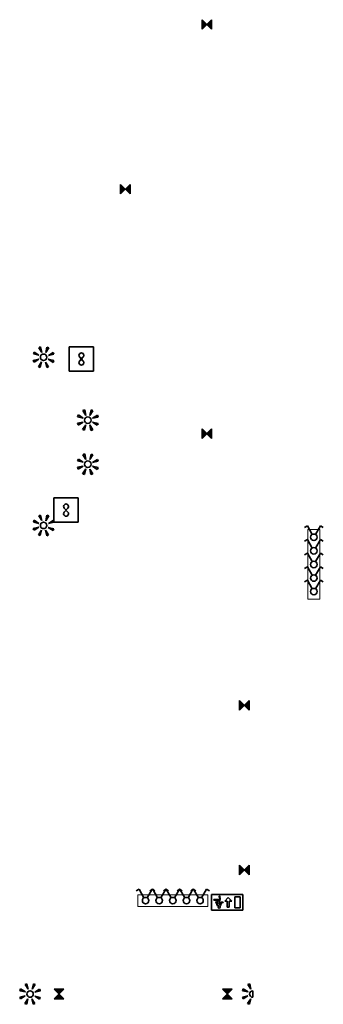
# Model space of a CAD drawing. Header units: millimetres. Extents: x 887765 to 1334942, y -180350 to -112594.
# Tile 8 of 9: x 1228597 to 1237525, y -173903 to -144909. Entities that reach past the tile are written whole.
import ezdxf

# ---------------------------------------------------------------- set-up
doc = ezdxf.new("R2010")
doc.units = ezdxf.units.MM
doc.header["$LTSCALE"] = 50
doc.linetypes.add('DASHED2', pattern=[9.525, 6.35, -3.175])
for name, color, linetype, lineweight in [('E-NO', 84, 'Continuous', 35), ('E-přístroje', 7, 'Continuous', 35), ('E-rámečky', 4, 'DASHED2', 13), ('E-spotřebiče', 7, 'Continuous', 35), ('E-vypínače', 7, 'Continuous', 35)]:
    doc.layers.add(name, color=color, linetype=linetype, lineweight=lineweight)

# ---------------------------------------------------------------- blocks, each defined once
blk = doc.blocks.new('Invertor NO')
at = {"linetype": 'ByBlock'}
h = blk.add_hatch(color=0, dxfattribs=at)
h.paths.add_polyline_path([(-70.71, -70.71), (0, 0), (-70.71, 70.71)])
h.paths.add_polyline_path([(70.710678, 70.710678), (0, 0), (70.710678, -70.710678)])
at = {"color": 0, "linetype": 'ByBlock'}
for p, q in [((-70.71, -70.71), (70.71, 70.71)), ((-70.71, -70.71), (-70.71, 70.71)), ((-70.71, 70.71), (70.71, -70.71)), ((70.71, 70.71), (70.71, -70.71))]:
    blk.add_line(p, q, dxfattribs=at)
blk = doc.blocks.new('NO šipka dolů')
at = {"color": 0, "linetype": 'ByBlock', "lineweight": -2}
for p, q in [((230, 115), (-230, 115)), ((-230, 115), (-230, -115)), ((-191, 80), (-191, -83)), ((-111, 80), (-191, 80)), ((-111, -83), (-111, 80)), ((-30, -18), (-30, 71)), ((-30, 71), (1, 71)), ((1, 71), (1, -18)), ((61, 5), (86, 9)), ((61, -3), (61, 5)), ((86, 9), (99, 45)), ((93, 0), (107, 37)), ((99, 45), (113, 54)), ((107, 37), (114, -7)), ((143, 52), (125, 54)), ((135, 33), (140, 33)), ((151, -32), (135, 33)), ((140, 33), (162, -14)), ((167, -7), (143, 52)), ((230, -115), (230, 115)), ((-230, -115), (230, -115)), ((-191, -83), (-111, -83)), ((-68, -18), (-30, -18)), ((-16, -70), (-68, -18)), ((37, -18), (-16, -70)), ((1, -18), (37, -18)), ((61, -3), (93, 0)), ((114, -7), (104, -45)), ((104, -45), (108, -94)), ((108, -94), (120, -93)), ((116, -53), (128, -13)), ((120, -93), (116, -53)), ((128, -13), (146, -45)), ((146, -45), (195, -42)), ((195, -30), (151, -32)), ((162, -14), (167, -7)), ((195, -42), (195, -30))]:
    blk.add_line(p, q, dxfattribs=at)
blk.add_arc((118, 69), 16.1, 293.2499, 251.9236, dxfattribs=at)
blk = doc.blocks.new('Ventilátor')
at = {"color": 0, "linetype": 'ByBlock', "ltscale": 10}
for p, q in [((0, 180), (360, 180)), ((0, -180), (0, 180)), ((360, 180), (360, -180)), ((153.17, -30), (206.84, 30)), ((153.17, 30), (206.84, -30)), ((360, -180), (0, -180))]:
    blk.add_line(p, q, dxfattribs=at)
for centre, radius, start, end in [((180, 54), 36.01, 318.197307, 221.813303), ((180, -54), 36, 138.186697, 41.802693)]:
    blk.add_arc(centre, radius, start, end, dxfattribs=at)
blk = doc.blocks.new('Pohybové čidlo 180')
h = blk.add_hatch(color=256)
h.dxf.hatch_style = 1
h.paths.add_polyline_path([(76, 139, 0.046068), (49, 150), (30, 69)])
h.paths.add_polyline_path([(152, 45, 0.046068), (141, 72), (70, 28)])
h.paths.add_polyline_path([(69, -30), (139, -76, 0.046068), (150, -49)])
h.paths.add_polyline_path([(28, -70), (45, -152, 0.046068), (72, -141)])
for p, q in [((30, 69), (49, 150)), ((0, 48), (0, -48)), ((30, 69), (76, 139)), ((70, 28), (141, 72)), ((70, 28), (152, 45)), ((28, -70), (72, -141)), ((28, -70), (45, -152)), ((69, -30), (150, -49)), ((69, -30), (139, -76))]:
    blk.add_line(p, q)
for start, end in [(61.4555, 72.006), (16.4555, 27.006), (286.4555, 297.006), (331.4555, 342.006)]:
    blk.add_arc((0, 0), 158, start, end)
at = {"color": 0, "linetype": 'ByBlock'}
blk.add_arc((0, 0), 48, 270, 90, dxfattribs=at)
blk = doc.blocks.new('Pohybové čidlo 360')
h = blk.add_hatch(color=256)
h.dxf.hatch_style = 1
h.paths.add_polyline_path([(76, 139, 0.046068), (49, 150), (30, 69)])
h.paths.add_polyline_path([(-45, 152, 0.046068), (-72, 141), (-28, 70)])
h.paths.add_polyline_path([(-69, 30), (-139, 76, 0.046068), (-150, 49)])
h.paths.add_polyline_path([(-152, -45, 0.046068), (-141, -72), (-70, -28)])
h.paths.add_polyline_path([(-30, -69), (-76, -139, 0.046068), (-49, -150)])
h.paths.add_polyline_path([(28, -70), (45, -152, 0.046068), (72, -141)])
h.paths.add_polyline_path([(139, -76, 0.046068), (150, -49), (69, -30)])
h.paths.add_polyline_path([(141, 72), (70, 28), (152, 45, 0.046068)])
for p, q in [((-28, 70), (-45, 152)), ((30, 69), (49, 150)), ((-69, 30), (-150, 49)), ((-69, 30), (-139, 76)), ((-28, 70), (-72, 141)), ((30, 69), (76, 139)), ((70, 28), (141, 72)), ((70, 28), (152, 45)), ((-70, -28), (-152, -45)), ((-70, -28), (-141, -72)), ((-30, -69), (-76, -139)), ((-30, -69), (-49, -150)), ((28, -70), (72, -141)), ((28, -70), (45, -152)), ((69, -30), (150, -49)), ((69, -30), (139, -76))]:
    blk.add_line(p, q)
at = {"color": 0, "linetype": 'ByBlock'}
blk.add_circle((0, 0), 48, dxfattribs=at)
for start, end in [(106.4555, 117.006), (61.4555, 72.006), (151.4555, 162.006), (16.4555, 27.006), (196.4555, 207.006), (241.4555, 252.006), (286.4555, 297.006), (331.4555, 342.006)]:
    blk.add_arc((0, 0), 158, start, end)
blk = doc.blocks.new('5 rámeček')
at = {"layer": 'E-rámečky', "color": 0, "ltscale": 10}
blk.add_lwpolyline([(512.5, -87.5), (512.5, 87.5), (-512.5, 87.5), (-512.5, -87.5)], close=True, dxfattribs=at)
blk = doc.blocks.new('Vypínač 5')
at = {"color": 0, "linetype": 'ByBlock'}
for p, q in [((-96, 166.28), (-137.57, 142.28)), ((-24, 41.57), (-96, 166.28)), ((24, 41.57), (96, 166.28)), ((96, 166.28), (137.57, 142.28))]:
    blk.add_line(p, q, dxfattribs=at)
blk.add_circle((0, 0), 48, dxfattribs=at)

msp = doc.modelspace()

# ---------------------------------------------------------------- block references
at = {"layer": 'E-NO', "xscale": 2, "yscale": 2, "zscale": 2}
for p in [(1234100, -145050), (1231700, -149900), (1234100, -157100), (1235200, -165100), (1235200, -169950)]:
    msp.add_blockref('Invertor NO', p, dxfattribs=at)
for name, p, rotation in [('NO šipka dolů', (1234700, -170900), 180), ('Invertor NO', (1229750, -173600), 90), ('Invertor NO', (1234700, -173600), 90)]:
    msp.add_blockref(name, p, dxfattribs=dict(at, rotation=rotation))
at = {"layer": 'E-přístroje', "xscale": 2, "yscale": 2, "zscale": 2}
for p in [(1229300, -154850), (1230600, -156700), (1230600, -158000), (1229300, -159800), (1228900, -173600)]:
    msp.add_blockref('Pohybové čidlo 360', p, dxfattribs=at)
at = {"layer": 'E-přístroje', "xscale": 2, "yscale": 2, "zscale": 2, "rotation": 180}
msp.add_blockref('Pohybové čidlo 180', (1235450, -173600), dxfattribs=at)
at = {"layer": 'E-rámečky', "xscale": 2, "yscale": 2, "zscale": 2, "rotation": 90}
msp.add_blockref('5 rámeček', (1237250, -160950), dxfattribs=at)
at = {"layer": 'E-rámečky', "xscale": 2, "yscale": 2, "zscale": 2}
msp.add_blockref('5 rámeček', (1233100, -170850), dxfattribs=at)
at = {"layer": 'E-spotřebiče', "xscale": 2, "yscale": 2, "zscale": 2}
for p in [(1230050, -154900), (1229600, -159350)]:
    msp.add_blockref('Ventilátor', p, dxfattribs=at)
at = {"layer": 'E-vypínače', "xscale": 2, "yscale": 2, "zscale": 2}
for p in [(1237250, -160150), (1237250, -160550), (1237250, -160950), (1237250, -161350), (1237250, -161750), (1232300, -170850), (1232700, -170850), (1233100, -170850), (1233500, -170850), (1233900, -170850)]:
    msp.add_blockref('Vypínač 5', p, dxfattribs=at)

doc.saveas('drawing.dxf')
